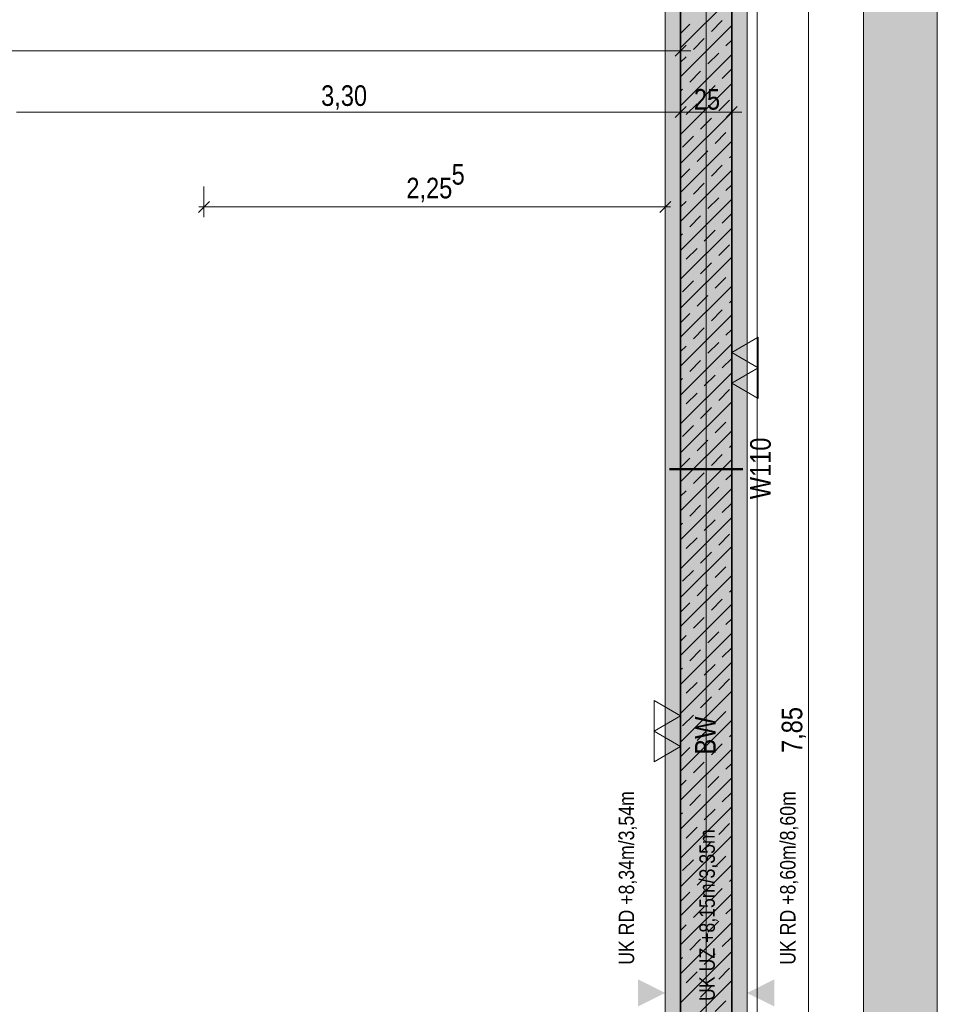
# Model space of a CAD drawing. Extents: x -1920 to 300, y 62 to 656.
# Tile 52 of 60: x -1697 to -1653, y 269 to 317. Entities that reach past the tile are written whole.
import ezdxf
from ezdxf.lldxf.tags import DXFTag

# ---------------------------------------------------------------- set-up
doc = ezdxf.new("R2010")
doc.units = 0
doc.layers.get('0').update_dxf_attribs({"lineweight": 35})
for name, color, linetype, lineweight, true_color in [('00_Beschriftung UZ', 3, 'Continuous', 13, 0x00ff00), ('30 -34 Innenwände- 1 tragend', 7, 'Continuous', 13, 0xdd0806), ('30 -35 Decken- 1 Konstruktion-Träger- Stahlbeton', 7, 'grob-A06G9HJG8I', 13, 0x33aa00), ('70 -72 Beschriftung- 2 Beschriftung Bauteile', 7, 'Continuous', 9, 0x9999ff), ('70 -76 Bemaßung- 2 Allgemein', 9, 'Continuous', 5, 0x808080), ('iwb_Schraffur_BW', 7, 'Continuous', 13, 0x7400e8)]:
    doc.layers.add(name, color=color, linetype=linetype, lineweight=lineweight, true_color=true_color)
for name, color, linetype, lineweight in [('70 -71 Achsen- 1 Gebäudeachsen', 7, 'STRICHPUNKT2-A06G9HJF8I', 18), ('70 -75 Raumstempel- 3 Wandstempel', 7, 'Continuous', 50), ('Keine', 7, 'Continuous', 9)]:
    doc.layers.add(name, color=color, linetype=linetype, lineweight=lineweight)
doc.layers.add('iwb_Schraffur_Unterzug', color=7, linetype='Continuous', lineweight=5, true_color=0xffffcc, plot=False)
doc.styles.get("Standard").update_dxf_attribs({"font": 'ARIALN.TTF'})
tags = doc.linetypes.add('grob-A06G9HJG8I', pattern=[14, 3, -8, 3]).pattern_tags.tags
tags[8:9] = [DXFTag(74, 4), DXFTag(75, 0), DXFTag(340, '0'), DXFTag(46, 0.0), DXFTag(50, 0.0), DXFTag(44, 0.0), DXFTag(45, 0.0)]
tags[6:7] = [DXFTag(74, 4), DXFTag(75, 0), DXFTag(340, '0'), DXFTag(46, 0.0), DXFTag(50, 0.0), DXFTag(44, 0.0), DXFTag(45, 0.0)]
tags[4:5] = [DXFTag(74, 4), DXFTag(75, 0), DXFTag(340, '0'), DXFTag(46, 0.0), DXFTag(50, 0.0), DXFTag(44, 0.0), DXFTag(45, 0.0)]
tags = doc.linetypes.add('STRICHPUNKT2-A06G9HJF8I', pattern=[12.7, 6.35, -3.175, 0, -3.175]).pattern_tags.tags
tags[10:11] = [DXFTag(74, 4), DXFTag(75, 0), DXFTag(340, '0'), DXFTag(46, 0.0), DXFTag(50, 0.0), DXFTag(44, 0.0), DXFTag(45, 0.0)]
tags[8:9] = [DXFTag(74, 4), DXFTag(75, 0), DXFTag(340, '0'), DXFTag(46, 0.0), DXFTag(50, 0.0), DXFTag(44, 0.0), DXFTag(45, 0.0)]
tags[6:7] = [DXFTag(74, 4), DXFTag(75, 0), DXFTag(340, '0'), DXFTag(46, 0.0), DXFTag(50, 0.0), DXFTag(44, 0.0), DXFTag(45, 0.0)]
tags[4:5] = [DXFTag(74, 4), DXFTag(75, 0), DXFTag(340, '0'), DXFTag(46, 0.0), DXFTag(50, 0.0), DXFTag(44, 0.0), DXFTag(45, 0.0)]

# ---------------------------------------------------------------- blocks, each defined once
blk = doc.blocks.new('Referenz-A06G9HJH8I', base_point=(-1905.787, 86.892))
at = {"layer": '00_Beschriftung UZ', "color": 0, "linetype": 'Continuous', "lineweight": 5, "ltscale": 0.13}
blk.add_line((-1661.331, 162.142), (-1661.331, 433.142), dxfattribs=at)
at = {"layer": '00_Beschriftung UZ', "color": 0, "lineweight": 0}
for points in [[(-1667.166, 268.426), (-1665.831, 269.092), (-1667.165, 269.762)], [(-1660.495, 268.426), (-1661.831, 269.092), (-1660.496, 269.762)]]:
    blk.add_solid(points, dxfattribs=at)
at = {"layer": '30 -34 Innenwände- 1 tragend', "color": 0, "linetype": 'Continuous', "ltscale": 0.13}
for p, q in [((-1665.081, 321.142), (-1665.081, 242.642)), ((-1662.581, 321.142), (-1662.581, 242.642))]:
    blk.add_line(p, q, dxfattribs=at)
at = {"layer": '30 -34 Innenwände- 1 tragend', "color": 0, "lineweight": 35}
for p, q in [((-1665.081, 321.142), (-1665.081, 242.642)), ((-1662.581, 321.142), (-1662.581, 242.642))]:
    blk.add_line(p, q, dxfattribs=at)
at = {"layer": '30 -34 Innenwände- 1 tragend', "color": 0, "lineweight": 9}
for p, q in [((-1665.081, 315.283), (-1662.581, 317.783)), ((-1665.081, 315.283), (-1662.581, 317.783)), ((-1665.081, 315.99), (-1664.632, 316.439)), ((-1665.081, 315.99), (-1664.632, 316.439)), ((-1665.081, 313.869), (-1662.581, 316.369)), ((-1665.081, 313.869), (-1662.581, 316.369)), ((-1663.571, 316.086), (-1663.041, 316.616)), ((-1663.571, 316.086), (-1663.041, 316.616)), ((-1664.455, 315.202), (-1663.925, 315.732)), ((-1664.455, 315.202), (-1663.925, 315.732)), ((-1662.864, 315.379), (-1662.581, 315.662)), ((-1662.864, 315.379), (-1662.581, 315.662)), ((-1665.081, 312.455), (-1662.581, 314.955)), ((-1665.081, 312.455), (-1662.581, 314.955)), ((-1665.081, 314.576), (-1664.808, 314.848)), ((-1665.081, 314.576), (-1664.808, 314.848)), ((-1663.748, 314.495), (-1663.217, 315.025)), ((-1663.748, 314.495), (-1663.217, 315.025)), ((-1663.041, 313.788), (-1662.581, 314.248)), ((-1663.041, 313.788), (-1662.581, 314.248)), ((-1664.632, 313.611), (-1664.101, 314.141)), ((-1664.632, 313.611), (-1664.101, 314.141)), ((-1665.081, 311.041), (-1662.581, 313.541)), ((-1665.081, 311.041), (-1662.581, 313.541)), ((-1665.081, 313.162), (-1664.985, 313.257)), ((-1665.081, 313.162), (-1664.985, 313.257)), ((-1663.925, 312.904), (-1663.394, 313.434)), ((-1663.925, 312.904), (-1663.394, 313.434)), ((-1664.808, 312.02), (-1664.278, 312.55)), ((-1664.808, 312.02), (-1664.278, 312.55)), ((-1663.217, 312.197), (-1662.687, 312.727)), ((-1663.217, 312.197), (-1662.687, 312.727)), ((-1665.081, 309.626), (-1662.581, 312.126)), ((-1665.081, 309.626), (-1662.581, 312.126)), ((-1664.101, 311.313), (-1663.571, 311.843)), ((-1664.101, 311.313), (-1663.571, 311.843)), ((-1664.985, 310.429), (-1664.455, 310.959)), ((-1664.985, 310.429), (-1664.455, 310.959)), ((-1663.394, 310.606), (-1662.864, 311.136)), ((-1663.394, 310.606), (-1662.864, 311.136)), ((-1665.081, 308.212), (-1662.581, 310.712)), ((-1665.081, 308.212), (-1662.581, 310.712)), ((-1664.278, 309.722), (-1663.748, 310.252)), ((-1664.278, 309.722), (-1663.748, 310.252)), ((-1662.687, 309.898), (-1662.581, 310.005)), ((-1662.687, 309.898), (-1662.581, 310.005)), ((-1663.571, 309.015), (-1663.041, 309.545)), ((-1663.571, 309.015), (-1663.041, 309.545)), ((-1665.081, 308.919), (-1664.632, 309.368)), ((-1665.081, 308.919), (-1664.632, 309.368)), ((-1665.081, 306.798), (-1662.581, 309.298)), ((-1665.081, 306.798), (-1662.581, 309.298)), ((-1664.455, 308.131), (-1663.925, 308.661)), ((-1664.455, 308.131), (-1663.925, 308.661)), ((-1662.864, 308.307), (-1662.581, 308.591)), ((-1662.864, 308.307), (-1662.581, 308.591)), ((-1665.081, 305.384), (-1662.581, 307.884)), ((-1665.081, 305.384), (-1662.581, 307.884)), ((-1665.081, 307.505), (-1664.808, 307.777)), ((-1665.081, 307.505), (-1664.808, 307.777)), ((-1663.748, 307.424), (-1663.217, 307.954)), ((-1663.748, 307.424), (-1663.217, 307.954)), ((-1664.632, 306.54), (-1664.101, 307.07)), ((-1664.632, 306.54), (-1664.101, 307.07)), ((-1663.041, 306.716), (-1662.581, 307.177)), ((-1663.041, 306.716), (-1662.581, 307.177)), ((-1665.081, 303.969), (-1662.581, 306.469)), ((-1665.081, 303.969), (-1662.581, 306.469)), ((-1665.081, 306.091), (-1664.985, 306.186)), ((-1665.081, 306.091), (-1664.985, 306.186)), ((-1663.925, 305.833), (-1663.394, 306.363)), ((-1663.925, 305.833), (-1663.394, 306.363)), ((-1663.217, 305.125), (-1662.687, 305.656)), ((-1663.217, 305.125), (-1662.687, 305.656)), ((-1664.808, 304.949), (-1664.278, 305.479)), ((-1664.808, 304.949), (-1664.278, 305.479)), ((-1665.081, 302.555), (-1662.581, 305.055)), ((-1665.081, 302.555), (-1662.581, 305.055)), ((-1664.101, 304.242), (-1663.571, 304.772)), ((-1664.101, 304.242), (-1663.571, 304.772)), ((-1665.081, 301.141), (-1662.581, 303.641)), ((-1665.081, 301.141), (-1662.581, 303.641)), ((-1664.985, 303.358), (-1664.455, 303.888)), ((-1664.985, 303.358), (-1664.455, 303.888)), ((-1663.394, 303.535), (-1662.864, 304.065)), ((-1663.394, 303.535), (-1662.864, 304.065)), ((-1664.278, 302.651), (-1663.748, 303.181)), ((-1664.278, 302.651), (-1663.748, 303.181)), ((-1662.687, 302.827), (-1662.581, 302.934)), ((-1662.687, 302.827), (-1662.581, 302.934)), ((-1665.081, 301.848), (-1664.632, 302.297)), ((-1665.081, 301.848), (-1664.632, 302.297)), ((-1665.081, 299.727), (-1662.581, 302.227)), ((-1665.081, 299.727), (-1662.581, 302.227)), ((-1663.571, 301.944), (-1663.041, 302.474)), ((-1663.571, 301.944), (-1663.041, 302.474)), ((-1664.455, 301.06), (-1663.925, 301.59)), ((-1664.455, 301.06), (-1663.925, 301.59)), ((-1662.864, 301.236), (-1662.581, 301.52)), ((-1662.864, 301.236), (-1662.581, 301.52)), ((-1665.081, 298.313), (-1662.581, 300.813)), ((-1665.081, 298.313), (-1662.581, 300.813)), ((-1663.748, 300.353), (-1663.217, 300.883)), ((-1663.748, 300.353), (-1663.217, 300.883)), ((-1665.081, 300.434), (-1664.808, 300.706)), ((-1665.081, 300.434), (-1664.808, 300.706)), ((-1664.632, 299.469), (-1664.101, 299.999)), ((-1664.632, 299.469), (-1664.101, 299.999)), ((-1663.041, 299.645), (-1662.581, 300.105)), ((-1663.041, 299.645), (-1662.581, 300.105)), ((-1665.081, 296.898), (-1662.581, 299.398)), ((-1665.081, 296.898), (-1662.581, 299.398)), ((-1665.081, 299.02), (-1664.985, 299.115)), ((-1665.081, 299.02), (-1664.985, 299.115)), ((-1663.925, 298.762), (-1663.394, 299.292)), ((-1663.925, 298.762), (-1663.394, 299.292)), ((-1664.808, 297.878), (-1664.278, 298.408)), ((-1664.808, 297.878), (-1664.278, 298.408)), ((-1663.217, 298.054), (-1662.687, 298.585)), ((-1663.217, 298.054), (-1662.687, 298.585)), ((-1665.081, 295.484), (-1662.581, 297.984)), ((-1665.081, 295.484), (-1662.581, 297.984)), ((-1664.101, 297.171), (-1663.571, 297.701)), ((-1664.101, 297.171), (-1663.571, 297.701)), ((-1663.394, 296.463), (-1662.864, 296.994)), ((-1663.394, 296.463), (-1662.864, 296.994)), ((-1665.081, 294.07), (-1662.581, 296.57)), ((-1665.081, 294.07), (-1662.581, 296.57)), ((-1664.985, 296.287), (-1664.455, 296.817)), ((-1664.985, 296.287), (-1664.455, 296.817)), ((-1664.278, 295.58), (-1663.748, 296.11)), ((-1664.278, 295.58), (-1663.748, 296.11)), ((-1662.687, 295.756), (-1662.581, 295.863)), ((-1662.687, 295.756), (-1662.581, 295.863)), ((-1665.081, 294.777), (-1664.632, 295.226)), ((-1665.081, 294.777), (-1664.632, 295.226)), ((-1665.081, 292.656), (-1662.581, 295.156)), ((-1665.081, 292.656), (-1662.581, 295.156)), ((-1663.571, 294.872), (-1663.041, 295.403)), ((-1663.571, 294.872), (-1663.041, 295.403)), ((-1664.455, 293.989), (-1663.925, 294.519)), ((-1664.455, 293.989), (-1663.925, 294.519)), ((-1662.864, 294.165), (-1662.581, 294.449)), ((-1662.864, 294.165), (-1662.581, 294.449)), ((-1665.081, 291.242), (-1662.581, 293.742)), ((-1665.081, 291.242), (-1662.581, 293.742)), ((-1665.081, 293.363), (-1664.808, 293.635)), ((-1665.081, 293.363), (-1664.808, 293.635)), ((-1663.748, 293.281), (-1663.217, 293.812)), ((-1663.748, 293.281), (-1663.217, 293.812)), ((-1664.632, 292.398), (-1664.101, 292.928)), ((-1664.632, 292.398), (-1664.101, 292.928)), ((-1663.041, 292.574), (-1662.581, 293.034)), ((-1663.041, 292.574), (-1662.581, 293.034)), ((-1665.081, 289.827), (-1662.581, 292.327)), ((-1665.081, 289.827), (-1662.581, 292.327)), ((-1663.925, 291.69), (-1663.394, 292.221)), ((-1663.925, 291.69), (-1663.394, 292.221)), ((-1665.081, 291.949), (-1664.985, 292.044)), ((-1665.081, 291.949), (-1664.985, 292.044)), ((-1664.808, 290.807), (-1664.278, 291.337)), ((-1664.808, 290.807), (-1664.278, 291.337)), ((-1663.217, 290.983), (-1662.687, 291.514)), ((-1663.217, 290.983), (-1662.687, 291.514)), ((-1665.081, 288.413), (-1662.581, 290.913)), ((-1665.081, 288.413), (-1662.581, 290.913)), ((-1664.101, 290.099), (-1663.571, 290.63)), ((-1664.101, 290.099), (-1663.571, 290.63)), ((-1664.985, 289.216), (-1664.455, 289.746)), ((-1664.985, 289.216), (-1664.455, 289.746)), ((-1663.394, 289.392), (-1662.864, 289.923)), ((-1663.394, 289.392), (-1662.864, 289.923)), ((-1665.081, 286.999), (-1662.581, 289.499)), ((-1665.081, 286.999), (-1662.581, 289.499)), ((-1664.278, 288.508), (-1663.748, 289.039)), ((-1664.278, 288.508), (-1663.748, 289.039)), ((-1662.687, 288.685), (-1662.581, 288.792)), ((-1662.687, 288.685), (-1662.581, 288.792)), ((-1663.571, 287.801), (-1663.041, 288.332)), ((-1663.571, 287.801), (-1663.041, 288.332)), ((-1665.081, 287.706), (-1664.632, 288.155)), ((-1665.081, 287.706), (-1664.632, 288.155)), ((-1665.081, 285.585), (-1662.581, 288.085)), ((-1665.081, 285.585), (-1662.581, 288.085)), ((-1664.455, 286.917), (-1663.925, 287.448)), ((-1664.455, 286.917), (-1663.925, 287.448)), ((-1662.864, 287.094), (-1662.581, 287.378)), ((-1662.864, 287.094), (-1662.581, 287.378)), ((-1665.081, 284.17), (-1662.581, 286.67)), ((-1665.081, 284.17), (-1662.581, 286.67)), ((-1665.081, 286.292), (-1664.808, 286.564)), ((-1665.081, 286.292), (-1664.808, 286.564)), ((-1663.748, 286.21), (-1663.217, 286.741)), ((-1663.748, 286.21), (-1663.217, 286.741)), ((-1664.632, 285.327), (-1664.101, 285.857)), ((-1664.632, 285.327), (-1664.101, 285.857)), ((-1663.041, 285.503), (-1662.581, 285.963)), ((-1663.041, 285.503), (-1662.581, 285.963)), ((-1665.081, 282.756), (-1662.581, 285.256)), ((-1665.081, 282.756), (-1662.581, 285.256)), ((-1665.081, 284.878), (-1664.985, 284.973)), ((-1665.081, 284.878), (-1664.985, 284.973)), ((-1663.925, 284.619), (-1663.394, 285.15)), ((-1663.925, 284.619), (-1663.394, 285.15)), ((-1663.217, 283.912), (-1662.687, 284.443)), ((-1663.217, 283.912), (-1662.687, 284.443)), ((-1664.808, 283.736), (-1664.278, 284.266)), ((-1664.808, 283.736), (-1664.278, 284.266)), ((-1665.081, 281.342), (-1662.581, 283.842)), ((-1665.081, 281.342), (-1662.581, 283.842)), ((-1664.101, 283.028), (-1663.571, 283.559)), ((-1664.101, 283.028), (-1663.571, 283.559)), ((-1664.985, 282.145), (-1664.455, 282.675)), ((-1664.985, 282.145), (-1664.455, 282.675)), ((-1663.394, 282.321), (-1662.864, 282.852)), ((-1663.394, 282.321), (-1662.864, 282.852)), ((-1665.081, 279.928), (-1662.581, 282.428)), ((-1665.081, 279.928), (-1662.581, 282.428)), ((-1664.278, 281.437), (-1663.748, 281.968)), ((-1664.278, 281.437), (-1663.748, 281.968)), ((-1662.687, 281.614), (-1662.581, 281.721)), ((-1662.687, 281.614), (-1662.581, 281.721)), ((-1665.081, 280.635), (-1664.632, 281.084)), ((-1665.081, 280.635), (-1664.632, 281.084)), ((-1663.571, 280.73), (-1663.041, 281.261)), ((-1663.571, 280.73), (-1663.041, 281.261)), ((-1665.081, 278.514), (-1662.581, 281.014)), ((-1665.081, 278.514), (-1662.581, 281.014)), ((-1664.455, 279.846), (-1663.925, 280.377)), ((-1664.455, 279.846), (-1663.925, 280.377)), ((-1662.864, 280.023), (-1662.581, 280.306)), ((-1662.864, 280.023), (-1662.581, 280.306)), ((-1665.081, 277.099), (-1662.581, 279.599)), ((-1665.081, 277.099), (-1662.581, 279.599)), ((-1663.748, 279.139), (-1663.217, 279.67)), ((-1663.748, 279.139), (-1663.217, 279.67)), ((-1665.081, 279.221), (-1664.808, 279.493)), ((-1665.081, 279.221), (-1664.808, 279.493)), ((-1664.632, 278.255), (-1664.101, 278.786)), ((-1664.632, 278.255), (-1664.101, 278.786)), ((-1663.041, 278.432), (-1662.581, 278.892)), ((-1663.041, 278.432), (-1662.581, 278.892)), ((-1665.081, 275.685), (-1662.581, 278.185)), ((-1665.081, 275.685), (-1662.581, 278.185)), ((-1665.081, 277.806), (-1664.985, 277.902)), ((-1665.081, 277.806), (-1664.985, 277.902)), ((-1663.925, 277.548), (-1663.394, 278.079)), ((-1663.925, 277.548), (-1663.394, 278.079)), ((-1664.808, 276.664), (-1664.278, 277.195)), ((-1664.808, 276.664), (-1664.278, 277.195)), ((-1663.217, 276.841), (-1662.687, 277.372)), ((-1663.217, 276.841), (-1662.687, 277.372)), ((-1665.081, 274.271), (-1662.581, 276.771)), ((-1665.081, 274.271), (-1662.581, 276.771)), ((-1664.101, 275.957), (-1663.571, 276.488)), ((-1664.101, 275.957), (-1663.571, 276.488)), ((-1663.394, 275.25), (-1662.864, 275.781)), ((-1663.394, 275.25), (-1662.864, 275.781)), ((-1665.081, 272.857), (-1662.581, 275.357)), ((-1665.081, 272.857), (-1662.581, 275.357)), ((-1664.985, 275.073), (-1664.455, 275.604)), ((-1664.985, 275.073), (-1664.455, 275.604)), ((-1664.278, 274.366), (-1663.748, 274.897)), ((-1664.278, 274.366), (-1663.748, 274.897)), ((-1662.687, 274.543), (-1662.581, 274.65)), ((-1662.687, 274.543), (-1662.581, 274.65)), ((-1665.081, 273.564), (-1664.632, 274.013)), ((-1665.081, 273.564), (-1664.632, 274.013)), ((-1665.081, 271.443), (-1662.581, 273.943)), ((-1665.081, 271.443), (-1662.581, 273.943)), ((-1663.571, 273.659), (-1663.041, 274.19)), ((-1663.571, 273.659), (-1663.041, 274.19)), ((-1664.455, 272.775), (-1663.925, 273.306)), ((-1664.455, 272.775), (-1663.925, 273.306)), ((-1662.864, 272.952), (-1662.581, 273.235)), ((-1662.864, 272.952), (-1662.581, 273.235)), ((-1665.081, 270.028), (-1662.581, 272.528)), ((-1665.081, 270.028), (-1662.581, 272.528)), ((-1665.081, 272.15), (-1664.808, 272.422)), ((-1665.081, 272.15), (-1664.808, 272.422)), ((-1663.748, 272.068), (-1663.217, 272.599)), ((-1663.748, 272.068), (-1663.217, 272.599)), ((-1664.632, 271.184), (-1664.101, 271.715)), ((-1664.632, 271.184), (-1664.101, 271.715)), ((-1663.041, 271.361), (-1662.581, 271.821)), ((-1663.041, 271.361), (-1662.581, 271.821)), ((-1665.081, 268.614), (-1662.581, 271.114)), ((-1665.081, 268.614), (-1662.581, 271.114)), ((-1663.925, 270.477), (-1663.394, 271.008)), ((-1663.925, 270.477), (-1663.394, 271.008)), ((-1665.081, 270.735), (-1664.985, 270.831)), ((-1665.081, 270.735), (-1664.985, 270.831)), ((-1664.808, 269.593), (-1664.278, 270.124)), ((-1664.808, 269.593), (-1664.278, 270.124)), ((-1663.217, 269.77), (-1662.687, 270.3)), ((-1663.217, 269.77), (-1662.687, 270.3)), ((-1665.081, 267.2), (-1662.581, 269.7)), ((-1665.081, 267.2), (-1662.581, 269.7)), ((-1664.101, 268.886), (-1663.571, 269.417)), ((-1664.101, 268.886), (-1663.571, 269.417)), ((-1663.394, 268.179), (-1662.864, 268.709)), ((-1663.394, 268.179), (-1662.864, 268.709))]:
    blk.add_line(p, q, dxfattribs=at)
at = {"layer": '30 -35 Decken- 1 Konstruktion-Träger- Stahlbeton', "color": 0}
for p, q in [((-1665.831, 162.142), (-1665.831, 433.642)), ((-1661.831, 162.142), (-1661.831, 433.642)), ((-1656.131, 160.142), (-1656.131, 433.642)), ((-1652.531, 160.142), (-1652.531, 433.642))]:
    blk.add_line(p, q, dxfattribs=at)
at = {"layer": '70 -71 Achsen- 1 Gebäudeachsen', "color": 0, "linetype": 'STRICHPUNKT2-A06G9HJF8I', "ltscale": 0.18}
blk.add_line((-1663.831, 590.612), (-1663.831, 90.892), dxfattribs=at)
at = {"layer": '70 -72 Beschriftung- 2 Beschriftung Bauteile', "color": 0}
for p, q in [((-1662.581, 300.392), (-1661.282, 301.142)), ((-1661.282, 301.142), (-1661.282, 299.642)), ((-1661.282, 299.642), (-1662.581, 300.392)), ((-1662.581, 298.892), (-1661.282, 299.642)), ((-1661.282, 299.642), (-1661.282, 298.142)), ((-1661.282, 298.142), (-1662.581, 298.892)), ((-1666.38, 283.392), (-1665.081, 282.642)), ((-1666.38, 281.892), (-1666.38, 283.392)), ((-1665.081, 282.642), (-1666.38, 281.892)), ((-1666.38, 281.892), (-1665.081, 281.142)), ((-1666.38, 280.392), (-1666.38, 281.892)), ((-1665.081, 281.142), (-1666.38, 280.392))]:
    blk.add_line(p, q, dxfattribs=at)
at = {"layer": '70 -76 Bemaßung- 2 Allgemein', "color": 0, "linetype": 'Continuous', "ltscale": 0.13}
for p, q in [((-1658.831, 320.612), (-1658.831, 243.173)), ((-1665.081, 316.392), (-1665.081, 314.642)), ((-1665.611, 315.142), (-1738.8, 315.142)), ((-1664.581, 315.142), (-1665.611, 315.142)), ((-1665.081, 313.392), (-1665.081, 311.642)), ((-1665.081, 313.392), (-1665.081, 311.642)), ((-1662.581, 313.392), (-1662.581, 311.642)), ((-1665.611, 312.142), (-1697.55, 312.142)), ((-1664.581, 312.142), (-1665.611, 312.142)), ((-1665.581, 312.142), (-1664.55, 312.142)), ((-1663.111, 312.142), (-1664.55, 312.142)), ((-1662.081, 312.142), (-1663.111, 312.142)), ((-1688.381, 308.506), (-1688.381, 307.006)), ((-1665.831, 308.506), (-1665.831, 307.006)), ((-1688.646, 307.241), (-1688.115, 307.772)), ((-1688.631, 307.506), (-1687.85, 307.506)), ((-1666.361, 307.506), (-1687.85, 307.506)), ((-1665.581, 307.506), (-1666.361, 307.506)), ((-1665.565, 307.772), (-1666.096, 307.241))]:
    blk.add_line(p, q, dxfattribs=at)
at = {"layer": '70 -76 Bemaßung- 2 Allgemein', "color": 0, "linetype": 'Continuous', "lineweight": 20, "ltscale": 0.2}
for p, q in [((-1664.815, 315.408), (-1665.346, 314.877)), ((-1664.815, 312.408), (-1665.346, 311.877)), ((-1665.346, 311.877), (-1664.815, 312.408)), ((-1662.315, 312.408), (-1662.846, 311.877))]:
    blk.add_line(p, q, dxfattribs=at)
at = {"layer": 'Keine', "color": 0, "lineweight": 50}
blk.add_line((-1662.038, 294.692), (-1665.623, 294.692), dxfattribs=at)
at = {"layer": '00_Beschriftung UZ', "color": 0, "linetype": 'Continuous', "ltscale": 0.13, "char_height": 0.75516, "attachment_point": 1, "rotation": 90}
for s, insert in [('{\\fArial Narrow;UK RD +8,34m/3,54m}', (-1668.106, 270.468)), ('{\\fArial Narrow;UK RD +8,60m/8,60m}', (-1660.218, 270.468))]:
    blk.add_mtext(s, dxfattribs=dict(at, insert=insert))
at = {"layer": '00_Beschriftung UZ', "color": 0, "linetype": 'ByBlock', "lineweight": 5, "ltscale": 0.13, "insert": (-1664.162, 268.702), "char_height": 0.75516, "attachment_point": 1, "rotation": 90}
blk.add_mtext('{\\fArial Narrow;UK UZ +8,15m/3,35m}', dxfattribs=at)
at = {"layer": '70 -75 Raumstempel- 3 Wandstempel', "color": 0, "linetype": 'Continuous', "ltscale": 0.5, "char_height": 1.00689, "attachment_point": 1, "rotation": 90}
for s, insert in [('{\\fArial Narrow;W110}', (-1661.68, 293.221)), ('{\\fArial Narrow;BW}', (-1664.372, 280.742))]:
    blk.add_mtext(s, dxfattribs=dict(at, insert=insert))
at = {"layer": '70 -76 Bemaßung- 2 Allgemein', "color": 0, "linetype": 'Continuous', "ltscale": 0.13, "char_height": 1.00689, "attachment_point": 1}
for s, insert in [('{\\fArial Narrow;3,30}', (-1682.653, 313.45)), ('{\\fArial Narrow;25}', (-1664.432, 313.268)), ('{\\fArial Narrow;5}', (-1676.273, 309.603)), ('{\\fArial Narrow;2,25}', (-1678.486, 308.932))]:
    blk.add_mtext(s, dxfattribs=dict(at, insert=insert))
at = {"layer": '70 -76 Bemaßung- 2 Allgemein', "color": 0, "linetype": 'Continuous', "ltscale": 0.13, "insert": (-1660.138, 280.82), "char_height": 1.00689, "attachment_point": 1, "rotation": 90}
blk.add_mtext('{\\fArial Narrow;7,85}', dxfattribs=at)
blk = doc.blocks.new('Referenz-A06G9HJJ8I', base_point=(-1817.831, 154.592))
at = {"layer": 'iwb_Schraffur_Unterzug', "linetype": 'Continuous', "ltscale": 0.13}
blk.add_hatch(color=256, dxfattribs=at).paths.add_polyline_path([(-1654.131, 160.142), (-1656.131, 160.142), (-1656.131, 433.642), (-1652.531, 433.642), (-1652.531, 160.142)])
at = {"layer": 'iwb_Schraffur_BW', "linetype": 'Continuous', "ltscale": 0.13}
blk.add_solid([(-1662.58, 437.642), (-1662.58, 240.642), (-1665.08, 437.642), (-1665.08, 240.642)], dxfattribs=at)
at = {"layer": 'iwb_Schraffur_Unterzug', "linetype": 'Continuous', "ltscale": 0.13}
blk.add_solid([(-1665.831, 162.142), (-1665.831, 463.642), (-1661.831, 162.142), (-1661.831, 463.642)], dxfattribs=at)

msp = doc.modelspace()

# ---------------------------------------------------------------- block references
at = {"color": 8, "lineweight": 25, "ltscale": 0.25, "true_color": 0x808080}
for name, p in [('Referenz-A06G9HJH8I', (-1905.787, 86.892)), ('Referenz-A06G9HJJ8I', (-1817.831, 154.592))]:
    msp.add_blockref(name, p, dxfattribs=at)

doc.saveas('drawing.dxf')
